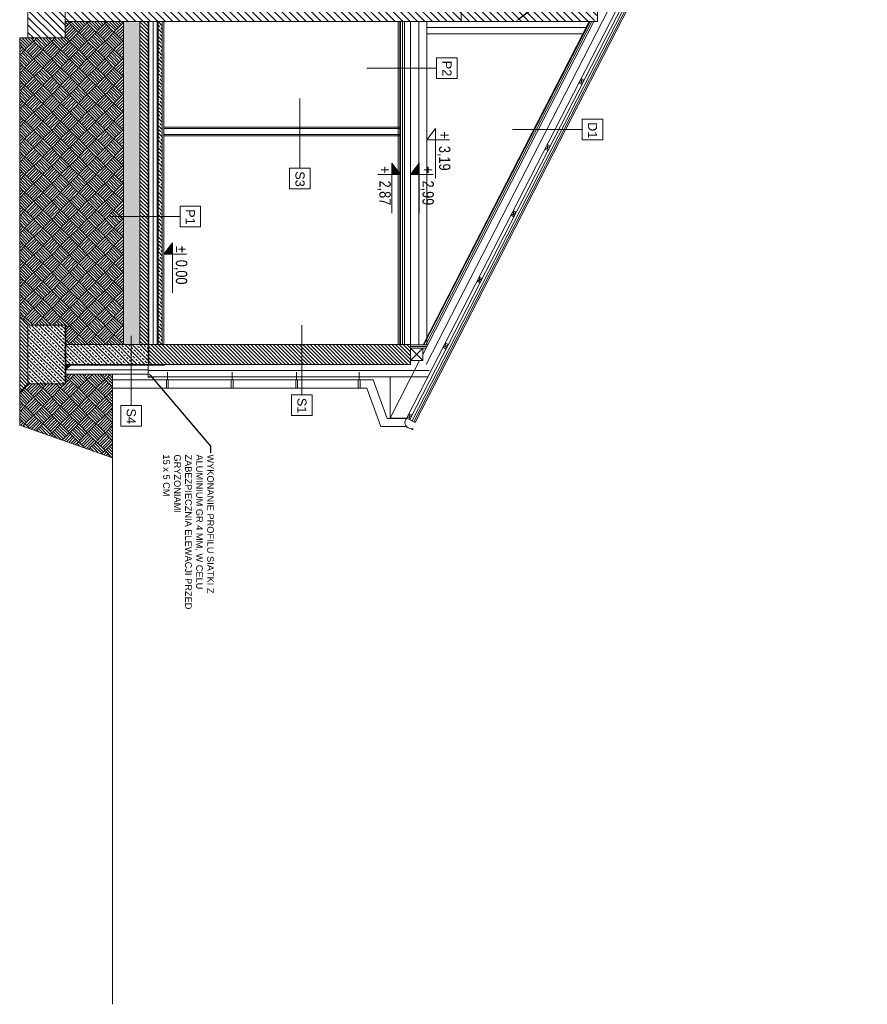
# Model space of a CAD drawing. Header units: millimetres. Extents: x 6506 to 43004, y 4581 to 25261.
# Tile 19 of 30: x 18852 to 19878, y 17131 to 18323. Entities that reach past the tile are written whole.
import ezdxf
from ezdxf import colors
from ezdxf.entities.mleader import LeaderData, LeaderLine
from ezdxf.enums import TextEntityAlignment as Align
from ezdxf.math import Vec2, Vec3

# ---------------------------------------------------------------- set-up
doc = ezdxf.new("R2010")
doc.units = ezdxf.units.MM
doc.linetypes.add('ACAD_ISO03W100', pattern=[30, 12, -18])
doc.layers.get('0').update_dxf_attribs({"color": 251, "lineweight": 5})
doc.layers.add('000_HATCH', color=251, linetype='Continuous', lineweight=5, transparency=0.5)
for name, color, linetype, lineweight in [('A_DZIAŁOWA_PROJEKTOWANE', 251, 'Continuous', 5), ('A_HATCH', 251, 'Continuous', 5), ('A_HYDROIZOLACJA', 251, 'ACAD_ISO03W100', 5), ('A_IZOLEACJA TERMI_PROJEKTOWANA', 251, 'Continuous', 5), ('A_KONST_ISTNIEJĄCE', 251, 'Continuous', 5), ('A_OPISY', 251, 'Continuous', 5), ('A_RYNNY', 251, 'Continuous', 5), ('A_WIDOK', 251, 'Continuous', 5), ('A_ŚCIANY NOWOPROJEKTOWANE', 251, 'Continuous', 5)]:
    doc.layers.add(name, color=color, linetype=linetype, lineweight=lineweight)
doc.layers.add('A_NIEWIDOCZNE  POMOCNICZE', color=251, linetype='ACAD_ISO03W100', lineweight=5, plot=False)
doc.styles.add('APLUS', font='arial.ttf', dxfattribs={"width": 0.6})
doc.styles.get("Standard").update_dxf_attribs({"font": 'arial.ttf'})
doc.linetypes.add('BATTING', pattern='A,0.0001,-0.1,[134,ltypeshp.shx,S=0.1,R=0,X=-0.1,Y=0],-0.2,[134,ltypeshp.shx,S=0.1,R=180,X=0.1,Y=0],-0.1', length=0.4001)
pattern_1 = [(315, (2197.911, 39506.2817), (4.490128, 4.490128), []), (315, (2197.911, 39501.7915), (4.490128, 4.490128), [3.175, -1.5875])]
pattern_2 = [(315, (2197.911, 39506.2817), (2.24506403, 2.24506403), [])]
pattern_3 = [(45, (2197.911, 46563.256), (5e-15, 21.552615), [15.24, -15.24]), (45, (2199.707, 46561.46), (5e-15, 21.552615), [15.24, -15.24]), (45, (2201.503, 46559.664), (5e-15, 21.552615), [15.24, -15.24]), (45, (2203.299, 46557.868), (5e-15, 21.552615), [15.24, -15.24]), (45, (2205.095, 46556.072), (5e-15, 21.552615), [15.24, -15.24]), (45, (2206.891, 46554.276), (5e-15, 21.552615), [15.24, -15.24]), (45, (2208.687, 46552.48), (5e-15, 21.552615), [15.24, -15.24]), (315, (2208.687, 46574.032), (-5e-15, -21.552615), [15.24, -15.24]), (315, (2210.483, 46575.828), (-5e-15, -21.552615), [15.24, -15.24]), (315, (2212.28, 46577.625), (-5e-15, -21.552615), [15.24, -15.24]), (315, (2214.075, 46579.42), (-5e-15, -21.552615), [15.24, -15.24]), (315, (2215.871, 46581.217), (-5e-15, -21.552615), [15.24, -15.24]), (315, (2217.667, 46583.013), (-5e-15, -21.552615), [15.24, -15.24]), (315, (2219.464, 46584.809), (-5e-15, -21.552615), [15.24, -15.24])]

# ---------------------------------------------------------------- blocks, each defined once
blk = doc.blocks.new('*U5')
blk.add_hatch(color=256).paths.add_polyline_path([(0, 0.153), (-0.198, 0.153), (0, 0)])
blk.add_line((0, 0.153), (0, 0.4))
blk.add_lwpolyline([(0, 0.153), (0, 0), (-0.198, 0.153), (0.685, 0.153)])
at = {"style": 'APLUS', "width": 0.8}
blk.add_attdef('%%P_0.00', text='', height=0.2, dxfattribs=at).set_placement((-0.146, 0.153), align=Align.BOTTOM_LEFT)
blk = doc.blocks.new('*U49')
blk.add_hatch(color=256).paths.add_polyline_path([(0, 0.153), (-0.198, 0.153), (0, 0)])
blk.add_line((0, 0.153), (0, 0.4))
blk.add_lwpolyline([(0, 0.153), (0, 0), (-0.198, 0.153), (0.685, 0.153)])
at = {"style": 'APLUS', "width": 0.8}
blk.add_attdef('%%P_0.00', text='', height=0.2, dxfattribs=at).set_placement((-0.146, 0.153), align=Align.BOTTOM_LEFT)
blk = doc.blocks.new('*U48')
blk.add_hatch(color=256).paths.add_polyline_path([(0, -0.153), (-0.198, -0.153), (0, 0)])
blk.add_line((0, -0.153), (0, -0.4))
blk.add_lwpolyline([(0, -0.153), (0, 0), (-0.198, -0.153), (0.685, -0.153)])
at = {"style": 'APLUS', "width": 0.8}
blk.add_attdef('%%P_0.00', text='', height=0.2, dxfattribs=at).set_placement((-0.146, -0.469), align=Align.BOTTOM_LEFT)
blk = doc.blocks.new('*U50')
blk.add_line((0, 0.153), (0, 0.4))
blk.add_lwpolyline([(0, 0.153), (0, 0), (-0.198, 0.153), (0.685, 0.153)])
at = {"style": 'APLUS', "width": 0.8}
blk.add_attdef('%%P_0.00', text='', height=0.2, dxfattribs=at).set_placement((-0.146, 0.153), align=Align.BOTTOM_LEFT)

msp = doc.modelspace()

# ---------------------------------------------------------------- hatches: boundary and pattern name
at = {"layer": '000_HATCH', "ltscale": 2}
h = msp.add_hatch(dxfattribs=at)
h.set_pattern_fill('AR-PARQ1', color=256, scale=0.05, angle=-45)
h.set_pattern_definition(pattern_3)
h.paths.add_polyline_path([(18977.2, 18320.7), (18906.7, 18320.7), (18906.7, 18300.7), (18851.7, 18300.7), (18851.7, 17963.2), (18861.7, 17953.2), (18906.7, 17953.2), (18906.7, 17929.7), (18977.2, 17929.7)])
h = msp.add_hatch(dxfattribs=at)
h.set_pattern_fill('AR-CONC', color=256, scale=0.05, angle=-90)
h.set_pattern_definition([(320, (2197.911, 39506.282), (-0.7969543, -9.1092334), [0.9525, -10.4775]), (265, (2197.911, 39506.282), (9.5528423, 1.762171), [0.762, -8.3820292]), (10.451445, (2197.8445, 39505.523), (8.7558876, -7.3470624), [0.8095004, -8.9045122]), (316.1842, (2200.451, 39506.282), (-2.1021164, -13.553952), [1.42875, -15.71625]), (6.63556, (2200.276, 39505.152), (12.371306, -11.870207), [1.214251, -13.3567804]), (261.18415, (2200.451, 39506.282), (12.371306, -11.870207), [1.1429984, -12.5729866]), (291, (2199.816, 39505.012), (-5.11326, -7.5807196), [0.9525, -10.4775]), (236, (2199.816, 39505.012), (9.2093983, -3.0901014), [0.762, -8.382]), (341.451445, (2199.39, 39504.38), (4.0961384, -10.670821), [0.8095004, -8.904497]), (307.5, (2197.911, 39506.2817), (4.22775194, -0.15443016), [0, -8.2804, 0, -8.509, 0, -8.41375]), (277.5, (2197.911, 39506.2817), (5.00902874, -3.3409831), [0, -4.8514, 0, -8.0899, 0, -3.20675]), (237.5, (2197.911, 39509.1138), (-0.2864372, -6.77952976), [0, -3.175, 0, -9.906, 0, -13.1445]), (227.5, (2197.911, 39510.384), (1.2713246, -7.4064591), [0, -4.1275, 0, -6.5786, 0, -9.3345])])
h.paths.add_polyline_path([(18997.2, 18320.7), (18977.2, 18320.7), (18977.2, 17929.7), (18997.2, 17929.7)])
h = msp.add_hatch(dxfattribs=at)
h.set_pattern_fill('ANSI31', color=256, angle=-90)
h.set_pattern_definition(pattern_2)
h.paths.add_polyline_path([(18997.2, 17929.7), (19007.2, 17929.7), (19007.2, 18320.7), (18997.2, 18320.7)])
h = msp.add_hatch(dxfattribs=at)
h.set_pattern_fill('ANSI33', color=256, angle=-90)
h.set_pattern_definition(pattern_1)
h.paths.add_polyline_path([(19024.2, 17929.7), (19024.2, 18320.7), (19019.2, 18320.7), (19019.2, 17929.7)])
h = msp.add_hatch(dxfattribs=at)
h.set_pattern_fill('AR-PARQ1', color=256, scale=0.05, angle=-45)
h.set_pattern_definition(pattern_3)
h.paths.add_polyline_path([(18964.2, 17893.7), (18907.7, 17893.7), (18907.7, 17882.2), (18907.2, 17882.2), (18906.7, 17882.2), (18861.7, 17882.2), (18851.7, 17872.2), (18851.7, 17832.2), (18964.2, 17792.8)])
at = {"layer": 'A_DZIAŁOWA_PROJEKTOWANE', "ltscale": 2}
h = msp.add_hatch(dxfattribs=at)
h.set_pattern_fill('ANSI31', color=256, angle=-90)
h.set_pattern_definition(pattern_2)
h.paths.add_polyline_path([(18861.7, 17882.2), (18861.7, 17953.2), (18851.7, 17963.1), (18851.7, 17872.2)])
h = msp.add_hatch(dxfattribs=at)
h.set_pattern_fill('ANSI33', color=256, angle=-90)
h.set_pattern_definition(pattern_1)
h.paths.add_polyline_path([(19007.2, 17905.7), (19007.2, 17929.7), (18906.7, 17929.7), (18906.7, 17905.7)])
h.paths.add_polyline_path([(18906.7, 17953.2), (18861.7, 17953.2), (18861.7, 17882.2), (18906.7, 17882.2)])
h = msp.add_hatch(dxfattribs=at)
h.set_pattern_fill('ANSI31', color=256, angle=-90)
h.set_pattern_definition(pattern_2)
h.paths.add_polyline_path([(19008.2, 17929.7), (19008.2, 17905.7), (19324.8, 17905.7), (19324.8, 17929.7)])
at = {"layer": 'A_HATCH'}
h = msp.add_hatch(dxfattribs=at)
h.set_pattern_fill('ANSI31', color=256, scale=2, angle=-90)
h.set_pattern_definition([(315, (2197.911, 39506.2817), (4.490128, 4.490128), [])])
h.paths.add_polyline_path([(19386.2, 18320.7), (19386.2, 18363.7), (18906.7, 18363.7), (18906.7, 18320.7)])
h.paths.add_polyline_path([(18906.7, 18300.7), (18906.7, 18383.7), (18861.7, 18383.7), (18861.7, 18300.7)])
h.paths.add_polyline_path([(19026.2, 18363.7), (19026.2, 19595.7), (18986.2, 19595.7), (18986.2, 18363.7)])
h.paths.add_polyline_path([(18906.7, 19575.7), (18906.7, 19658.7), (18861.7, 19658.7), (18861.7, 19575.7)])
h.paths.add_polyline_path([(19386.2, 19595.7), (19386.2, 19638.7), (18906.7, 19638.7), (18906.7, 19595.7)])
h.paths.add_polyline_path([(19386.2, 18363.7), (19386.2, 19595.7), (19361.2, 19595.7), (19361.2, 18363.7)])
h.paths.add_polyline_path([(19436.2, 19595.7), (19436.2, 19623.7), (19386.2, 19623.7), (19386.2, 19595.7)])
h.paths.add_polyline_path([(19436.2, 19623.7), (19436.2, 19638.7), (19386.2, 19638.7), (19386.2, 19623.7)])
h.paths.add_polyline_path([(19546.9, 18320.7), (19551.2, 18329.2), (19551.2, 18347.7), (19386.2, 18347.7), (19386.2, 18320.7)])
h.paths.add_polyline_path([(19551.2, 18347.7), (19551.2, 18363.7), (19386.2, 18363.7), (19386.2, 18347.7)])
at = {"layer": 'A_NIEWIDOCZNE  POMOCNICZE', "ltscale": 2}
h = msp.add_hatch(dxfattribs=at)
h.set_pattern_fill('HONEY', color=256, scale=0.2, angle=-90)
h.set_pattern_definition([(270, (2197.9109, 46563.25613), (0.549926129, -0.9525), [0.635, -1.27]), (30, (2197.9109, 46563.25613), (0.549926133, 0.952499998), [0.635, -1.27]), (330, (2197.9109, 46563.25613), (1.099852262, -2e-09), [-1.27, 0.635])])
h.paths.add_polyline_path([(18913.1, 17904.7), (18907.7, 17904.7), (18907.7, 17899.4)])

# ---------------------------------------------------------------- linework, layer by layer
at = {"layer": '000_HATCH', "linetype": 'BATTING', "ltscale": 12}
msp.add_line((19013.2, 18320.7), (19013.2, 17929.7), dxfattribs=at)
at = {"layer": '000_HATCH', "linetype": 'BATTING', "ltscale": 6}
msp.add_line((19315.3, 18320.7), (19315.3, 17929.2), dxfattribs=at)
at = {"layer": '000_HATCH', "ltscale": 2}
for p, q in [((18851.7, 17832.2), (18851.7, 18300.7)), ((18964.2, 17792.8), (18851.7, 17832.2))]:
    msp.add_line(p, q, dxfattribs=at)
at = {"layer": '000_HATCH', "ltscale": 2, "const_width": 1.5}
msp.add_lwpolyline([(19007.2, 17905.7), (19007.2, 17890.5), (19014.7, 17890.5)], dxfattribs=at)
at = {"layer": 'A_DZIAŁOWA_PROJEKTOWANE', "ltscale": 2}
for p, q in [((19026.2, 18192.7), (19312.9, 18192.7)), ((19026.2, 18191.2), (19312.9, 18191.2)), ((19026.2, 18183.7), (19312.9, 18183.7)), ((19026.2, 18182.2), (19312.9, 18182.2)), ((19007.2, 17905.7), (19007.2, 17904.7))]:
    msp.add_line(p, q, dxfattribs=at)
at = {"layer": 'A_HYDROIZOLACJA', "ltscale": 0.2, "const_width": 1}
for points in [[(19007.7, 18320.7), (19007.7, 17905.7)], [(19018.7, 18320.7), (19018.7, 17929.7)], [(19312.3, 18320.7), (19312.3, 17929.2)], [(18907.2, 17882.2), (18907.2, 17953.2)], [(18907.7, 17905.2), (19027.2, 17905.2)]]:
    msp.add_lwpolyline(points, dxfattribs=at)
at = {"layer": 'A_IZOLEACJA TERMI_PROJEKTOWANA', "linetype": 'BATTING', "ltscale": 22}
msp.add_line((19334.8, 18320.7), (19334.8, 17929.7), dxfattribs=at)
at = {"layer": 'A_IZOLEACJA TERMI_PROJEKTOWANA', "ltscale": 2}
for p, q in [((19344.8, 18320.7), (19344.8, 17929.7)), ((19344.8, 18320.7), (19344.8, 18305.7)), ((19344.8, 18305.7), (19533.5, 18305.7)), ((19345.6, 17929.2), (19324.8, 17929.2)), ((18913.1, 17904.7), (18907.7, 17899.4)), ((19007.2, 17890.7), (19007.2, 17904.7)), ((19007.2, 17897.7), (19007.2, 17904.7)), ((19007.2, 17898.2), (19007.2, 17890.7)), ((19007.2, 17893.7), (18907.7, 17893.7)), ((19007.2, 17890.7), (19346.2, 17890.7))]:
    msp.add_line(p, q, dxfattribs=at)
at = {"layer": 'A_IZOLEACJA TERMI_PROJEKTOWANA', "linetype": 'BATTING', "ltscale": 19}
msp.add_line((19344.8, 18313.2), (19537.4, 18313.2), dxfattribs=at)
at = {"layer": 'A_IZOLEACJA TERMI_PROJEKTOWANA', "linetype": 'BATTING', "ltscale": 5}
msp.add_line((19344.2, 17927.2), (19324.8, 17927.2), dxfattribs=at)
at = {"layer": 'A_IZOLEACJA TERMI_PROJEKTOWANA', "linetype": 'BATTING', "ltscale": 13}
msp.add_line((19007.2, 17899.2), (18907.7, 17899.2), dxfattribs=at)
at = {"layer": 'A_IZOLEACJA TERMI_PROJEKTOWANA', "linetype": 'BATTING', "ltscale": 18}
msp.add_line((19347.3, 17898.2), (19007.2, 17898.2), dxfattribs=at)
at = {"layer": 'A_IZOLEACJA TERMI_PROJEKTOWANA', "linetype": 'BATTING', "ltscale": 22}
msp.add_lwpolyline([(19343.7, 17905.7), (19854.8, 18900.3), (19447.6, 19638.7)], dxfattribs=at)
at = {"layer": 'A_IZOLEACJA TERMI_PROJEKTOWANA', "ltscale": 2}
for points in [[(19339.8, 17917.7), (19546.9, 18320.7)], [(19341.2, 17929.2), (19542.4, 18320.7)]]:
    msp.add_lwpolyline(points, dxfattribs=at)
at = {"layer": 'A_IZOLEACJA TERMI_PROJEKTOWANA', "linetype": 'BATTING', "ltscale": 5}
msp.add_lwpolyline([(19343.5, 17929.2), (19544.6, 18320.7)], dxfattribs=at)
at = {"layer": 'A_KONST_ISTNIEJĄCE', "ltscale": 2}
for p, q in [((18861.7, 18383.7), (18861.7, 18300.7)), ((18906.7, 18383.7), (18906.7, 18300.7)), ((19386.2, 18363.7), (19386.2, 18320.7)), ((19551.2, 18347.7), (19551.2, 18320.7)), ((18906.7, 18320.7), (19386.2, 18320.7)), ((19386.2, 18320.7), (19551.2, 18320.7)), ((18906.7, 18300.7), (18861.7, 18300.7))]:
    msp.add_line(p, q, dxfattribs=at)
msp.add_lwpolyline([(19324.8, 17925.2), (19324.8, 17910.2), (19339.8, 17910.2), (19339.8, 17925.2)], close=True, dxfattribs=at)
at = {"layer": 'A_NIEWIDOCZNE  POMOCNICZE', "ltscale": 2}
msp.add_line((18861.7, 18300.7), (18851.7, 18300.7), dxfattribs=at)
at = {"layer": 'A_OPISY'}
for p, q in [((19356.5, 18264.3), (19272.1, 18264.3)), ((19191, 18143.1), (19191, 18227.6)), ((19532.8, 18190), (19448.3, 18190)), ((19045.8, 18084.7), (18961.3, 18084.7)), ((19193.4, 17868.9), (19193.4, 17953.3)), ((18986.8, 17855.9), (18986.8, 17940.4))]:
    msp.add_line(p, q, dxfattribs=at)
for points in [[(19356.5, 18276.8), (19356.5, 18251.8), (19381.5, 18251.8), (19381.5, 18276.8)], [(19532.8, 18202.5), (19532.8, 18177.5), (19557.8, 18177.5), (19557.8, 18202.5)], [(19178.5, 18143.1), (19178.5, 18118.1), (19203.5, 18118.1), (19203.5, 18143.1)], [(19045.8, 18097.2), (19045.8, 18072.2), (19070.8, 18072.2), (19070.8, 18097.2)], [(19180.9, 17868.9), (19180.9, 17843.9), (19205.9, 17843.9), (19205.9, 17868.9)], [(18974.3, 17855.9), (18974.3, 17830.9), (18999.3, 17830.9), (18999.3, 17855.9)]]:
    msp.add_lwpolyline(points, close=True, dxfattribs=at)
at = {"layer": 'A_RYNNY'}
for p, q in [((19030.5, 17887.1), (19030.5, 17896.1)), ((19108.8, 17887.1), (19108.8, 17896.1)), ((19187, 17887.1), (19187, 17896.1)), ((19262.8, 17887.1), (19262.8, 17896.1))]:
    msp.add_line(p, q, dxfattribs=at)
for points in [[(18964.2, 17887.1), (19279.5, 17887.1), (19296.5, 17840.4), (19320.2, 17840.4)], [(19320.2, 17830.4), (19288.9, 17830.4), (19272, 17877.1), (18964.2, 17877.1)], [(19320.4, 17840.7), (19319.1, 17839.1), (19318.3, 17837.3), (19318.1, 17835.4), (19318.3, 17833.5), (19319.1, 17831.6), (19320.4, 17830.1), (19322.1, 17828.9), (19324.1, 17828.1), (19326.2, 17827.9), (19326.4, 17827.2), (19326.6, 17827), (19326.8, 17826.8), (19327, 17826.7), (19327.3, 17826.7), (19327.5, 17826.8), (19327.7, 17827), (19327.8, 17827.2), (19327.9, 17827.4), (19327.8, 17827.6), (19327.7, 17827.8), (19327.4, 17828), (19327.2, 17828), (19327.2, 17828), (19327.4, 17827.9), (19327.6, 17827.8), (19327.8, 17827.6), (19327.8, 17827.4), (19327.8, 17827.2), (19327.7, 17827), (19327.5, 17826.8), (19327.2, 17826.8), (19327, 17826.8), (19326.8, 17826.8), (19326.6, 17827), (19326.5, 17827.2), (19326.2, 17827.9), (19324.1, 17828.2), (19322.1, 17828.9), (19320.5, 17830.1), (19319.2, 17831.7), (19318.4, 17833.5), (19318.1, 17835.4), (19318.4, 17837.3), (19319.2, 17839.1), (19320.5, 17840.7)]]:
    msp.add_lwpolyline(points, dxfattribs=at)
for points in [[(19031.6, 17877.1), (19031.6, 17887.1), (19029.3, 17887.1), (19029.3, 17877.1)], [(19110, 17877.1), (19110, 17887.1), (19107.7, 17887.1), (19107.7, 17877.1)], [(19188.2, 17877.1), (19188.2, 17887.1), (19185.9, 17887.1), (19185.9, 17877.1)], [(19263.9, 17877.1), (19263.9, 17887.1), (19261.6, 17887.1), (19261.6, 17877.1)]]:
    msp.add_lwpolyline(points, close=True, dxfattribs=at)
at = {"layer": 'A_WIDOK', "ltscale": 2}
for p, q in [((18977.2, 17929.7), (18977.2, 18320.7)), ((18997.2, 17929.7), (18997.2, 18320.7)), ((19007.2, 17929.7), (19007.2, 18320.7)), ((19008.2, 17905.7), (19008.2, 18320.7)), ((19018.2, 18320.7), (19008.2, 18320.7)), ((19018.2, 17929.7), (19018.2, 18320.7)), ((19019.2, 17929.7), (19019.2, 18320.7)), ((19024.2, 17929.7), (19024.2, 18320.7)), ((19026.2, 17929.7), (19026.2, 18320.7)), ((19309.8, 17929.2), (19309.8, 18320.7)), ((19311.8, 17929.2), (19311.8, 18320.7)), ((19317.8, 17929.2), (19317.8, 18320.7)), ((19535.2, 18249.8), (19528.9, 18246.3)), ((19532.4, 18244.4), (19531.6, 18251.6)), ((19491.3, 18164.4), (19490.5, 18171.6)), ((19494, 18169.7), (19487.7, 18166.2)), ((19452.9, 18089.7), (19446.6, 18086.2)), ((19450.2, 18084.3), (19449.4, 18091.5)), ((19411.8, 18009.6), (19405.5, 18006.1)), ((19409, 18004.3), (19408.2, 18011.5)), ((18851.7, 17963.2), (18851.7, 17872.2)), ((18851.7, 17963.2), (18861.7, 17953.2)), ((18906.7, 17953.2), (18907.7, 17953.2)), ((18907.7, 17953.2), (18907.7, 17882.2)), ((19339.8, 17925.2), (19324.8, 17910.2)), ((19339.8, 17910.2), (19324.8, 17925.2)), ((19339.8, 17925.2), (19343.6, 17925.2)), ((19370.7, 17929.6), (19364.4, 17926.1)), ((19367.9, 17924.2), (19367.1, 17931.4)), ((18907.7, 17904.7), (19027.2, 17904.7)), ((19027.2, 17904.7), (19027.2, 17905.7)), ((18964.2, 17131.3), (18964.2, 17893.7)), ((19300.2, 17840.7), (19300.2, 17890.7)), ((18851.7, 17872.2), (18861.7, 17882.2)), ((18907.7, 17882.2), (18906.7, 17882.2)), ((19320.5, 17840.7), (19300.2, 17840.7)), ((19326.8, 17844.2), (19320.5, 17840.7)), ((19330.7, 17835.4), (19320.5, 17840.7)), ((19324, 17838.8), (19323.2, 17846))]:
    msp.add_line(p, q, dxfattribs=at)
for points in [[(19321.4, 17842.5), (19865, 18900.5), (19423.7, 19700.7)], [(19325, 17840.7), (19869.5, 18900.5), (19427.2, 19702.6)], [(19326.7, 17837.5), (19872.9, 18900.6), (19429.8, 19704)], [(19328.9, 17836.3), (19875.7, 18900.6), (19432, 19705.2)], [(19330.7, 17835.4), (19878, 18900.7), (19433.8, 19706.2)], [(19340.1, 17929.2), (19541.2, 18320.7)], [(19300.2, 17840.7), (19335.9, 17910.2)]]:
    msp.add_lwpolyline(points, dxfattribs=at)
at = {"layer": 'A_ŚCIANY NOWOPROJEKTOWANE', "ltscale": 2}
for p, q in [((19312.8, 18320.7), (19312.8, 17929.7)), ((19324.8, 18320.7), (19312.8, 18320.7)), ((19324.8, 18320.7), (19324.8, 17929.7)), ((18861.7, 17953.2), (18861.7, 17882.2)), ((18906.7, 17953.2), (18861.7, 17953.2)), ((18906.7, 17953.2), (18906.7, 17882.2)), ((18906.7, 17929.7), (19324.8, 17929.7)), ((19007.2, 17929.7), (19007.2, 17905.7)), ((19324.8, 17929.7), (19324.8, 17905.7)), ((18906.7, 17905.7), (19324.8, 17905.7)), ((18906.7, 17882.2), (18861.7, 17882.2))]:
    msp.add_line(p, q, dxfattribs=at)
for points in [[(19532.4, 18244.4), (19528.9, 18246.3), (19531.6, 18251.6), (19535.2, 18249.8)], [(19491.3, 18164.4), (19487.7, 18166.2), (19490.5, 18171.6), (19494, 18169.7)], [(19450.2, 18084.3), (19446.6, 18086.2), (19449.4, 18091.5), (19452.9, 18089.7)], [(19409, 18004.3), (19405.5, 18006.1), (19408.2, 18011.5), (19411.8, 18009.6)], [(19324.8, 17925.2), (19324.8, 17910.2), (19339.8, 17910.2), (19339.8, 17925.2)], [(19367.9, 17924.2), (19364.4, 17926.1), (19367.1, 17931.4), (19370.7, 17929.6)], [(19324, 17838.8), (19320.5, 17840.7), (19323.2, 17846), (19326.8, 17844.2)]]:
    msp.add_lwpolyline(points, close=True, dxfattribs=at)

# ---------------------------------------------------------------- block references
at = {"layer": 'A_OPISY', "transparency": 33554687, "xscale": 68.67492864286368, "yscale": 68.67492864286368, "zscale": 68.67492864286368, "rotation": 270.0000143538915}
for name, p, values in [('*U50', (19344.8, 18177.5), {'%%P_0.00': '+  3,19'}), ('*U49', (19324.8, 18135.6), {'%%P_0.00': '+  2,99'}), ('*U5', (19026.2, 18039.2), {'%%P_0.00': '%%p  0,00'})]:
    msp.add_blockref(name, p, dxfattribs=at).add_auto_attribs(values)
at = {"layer": 'A_OPISY', "transparency": 33554687}
ref = msp.add_blockref('*U48', (19312.8, 18135.6), dxfattribs=dict(at, xscale=68.67492864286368, yscale=68.67492864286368, zscale=68.67492864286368, rotation=270.0000143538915))
ref.add_attrib('%%P_0.00', '+  2,87', dxfattribs={"layer": '0', "height": 13.73, "rotation": 270, "style": 'APLUS', "width": 0.8}).set_placement((19283.1, 18145.6), align=Align.BOTTOM_LEFT)

# ---------------------------------------------------------------- texts
at = {"layer": 'A_OPISY'}
for s, p in [('P2', (19363.6, 18273.1)), ('D1', (19539.9, 18198.8)), ('S3', (19185.6, 18139.4)), ('P1', (19052.8, 18093.5)), ('S1', (19187.9, 17865.2)), ('S4', (18981.3, 17852.3))]:
    msp.add_text(s, height=11, rotation=270, dxfattribs=at).set_placement(p)

# ---------------------------------------------------------------- leaders
at = {"layer": 'A_DZIAŁOWA_PROJEKTOWANE', "ltscale": 2}
ml = msp.add_multileader_mtext('Standard', dxfattribs=at)
ml.set_content('DOCIEPLENIE ŚCINY KOLANKOWEJ STYROPIANEM GR. 15 CM {\\C0;(\\H1.08333x;λ=0,033 W/(mK))}', color=256)
ml.set_leader_properties()
ml.build(insert=Vec2(0, 0))
ctx = ml.context
ctx.base_point, ctx.char_height, ctx.plane_origin, ctx.plane_x_axis, ctx.plane_y_axis = Vec3(19548.4, 18599.9), 8, Vec3(19571.7, 18207.8), Vec3(0, -1), Vec3(1, 0)
notes = []
notes.append((ctx, [(0, (1, 1, 0), (19548.4, 18396.5), (0, 1), 8, [(0, [(19452.3, 18320.7)], 0, [])])]))
ctx.mtext.insert, ctx.mtext.text_direction, ctx.mtext.rotation, ctx.mtext.width, ctx.mtext.flow_direction = Vec3(19553.6, 18597.9), Vec3(0, -1), 4.712389, 197.625, 5
ml = msp.add_multileader_mtext('Standard', dxfattribs=at)
ml.set_content('WYKONANIE PROFILU SIATKI Z ALUMINIUM GR 4 MM, W CELU ZABEZPIECZNIA ELEWACJI PRZED GRYZONIAMI\\P15 x 5 CM', color=256)
ml.set_leader_properties()
ml.build(insert=Vec2(0, 0))
ctx = ml.context
ctx.base_point, ctx.char_height, ctx.plane_origin, ctx.plane_x_axis, ctx.plane_y_axis = Vec3(19082.7, 17798.7), 8, Vec3(19106, 17411.3), Vec3(0, -1), Vec3(1, 0)
notes.append((ctx, [(1, (1, 1, 0), (19082.7, 17806.7), (0, -1), 8, [(0, [(19007.2, 17895.7)], 0, [])])]))
ctx.mtext.insert, ctx.mtext.text_direction, ctx.mtext.rotation, ctx.mtext.width, ctx.mtext.flow_direction = Vec3(19086.7, 17796.7), Vec3(0, -1), 4.712389, 197.625, 5
for ctx, leaders in notes:
    for number, flags, end, landing, length, lines in leaders:
        leader = LeaderData()
        leader.index, (leader.has_last_leader_line, leader.has_dogleg_vector, leader.attachment_direction) = number, flags
        leader.last_leader_point, leader.dogleg_vector, leader.dogleg_length = Vec3(end), Vec3(landing), length
        for number, points, colour, breaks in lines:
            line = LeaderLine()
            line.index, line.vertices, line.color, line.breaks = number, Vec3.list(points), colors.encode_raw_color(colour), breaks
            leader.lines.append(line)
        ctx.leaders.append(leader)

doc.saveas('drawing.dxf')
